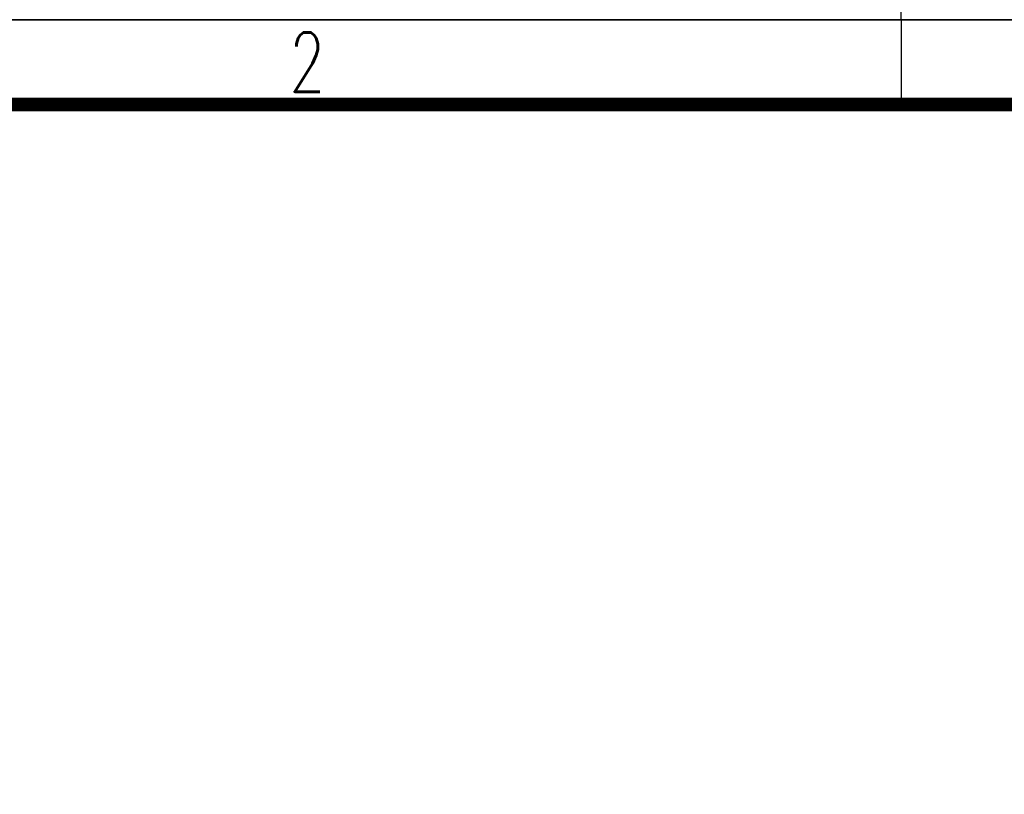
# Model space of a CAD drawing. Extents: x 39527407 to 39530665, y 3786466 to 3790957.
# Tile 19 of 113: x 39528076 to 39528515, y 3788367 to 3788712. Entities that reach past the tile are written whole.
import ezdxf
from ezdxf.enums import TextEntityAlignment as Align

# ---------------------------------------------------------------- set-up
doc = ezdxf.new("R2010")
doc.units = 0
doc.linetypes.add('DASHEDX2', pattern=[38.1, 25.4, -12.7])
doc.layers.add('TK-ABCD-TTLB-E', color=3, linetype='CONTINUOUS')
doc.layers.add('路线', color=7, linetype='DASHEDX2', lineweight=30)
doc.styles.add('SimHztxt', font='simplex.shx', dxfattribs={"width": 0.8, "bigfont": 'hztxt.shx'})

# ---------------------------------------------------------------- blocks, each defined once
blk = doc.blocks.new('A$C69525F90')
at = {"layer": 'TK-ABCD-TTLB-E', "color": 3}
for p, q in [((0, 35), (1.25, 35)), ((74.25, 35), (73, 35))]:
    blk.add_line(p, q, dxfattribs=at)
blk.add_lwpolyline([(74.25, 0), (0, 0), (0, 105), (74.25, 105), (74.25, 0)], dxfattribs=at)
at = {"layer": 'TK-ABCD-TTLB-E', "color": 3, "const_width": 0.2}
blk.add_lwpolyline([(73, 6.25), (1.25, 6.25), (1.25, 103.75), (73, 103.75), (73, 6.25)], dxfattribs=at)
at = {"layer": 'TK-ABCD-TTLB-E', "color": 3, "style": 'SimHztxt', "width": 0.7}
blk.add_text('2', height=0.875, rotation=90, dxfattribs=at).set_placement((0.625, 26.25), align=Align.MIDDLE_CENTER)

msp = doc.modelspace()

# ---------------------------------------------------------------- block references
at = {"layer": '路线', "linetype": 'ByBlock', "lineweight": -3, "xscale": 30.2444574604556, "yscale": 30.2444574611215, "zscale": 30.24445746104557, "rotation": 270}
for p in [(39527410.40194, 3790957.50045, -38.58), (39527410.40194, 3788711.84949, -38.58)]:
    msp.add_blockref('A$C69525F90', p, dxfattribs=at)

doc.saveas('drawing.dxf')
